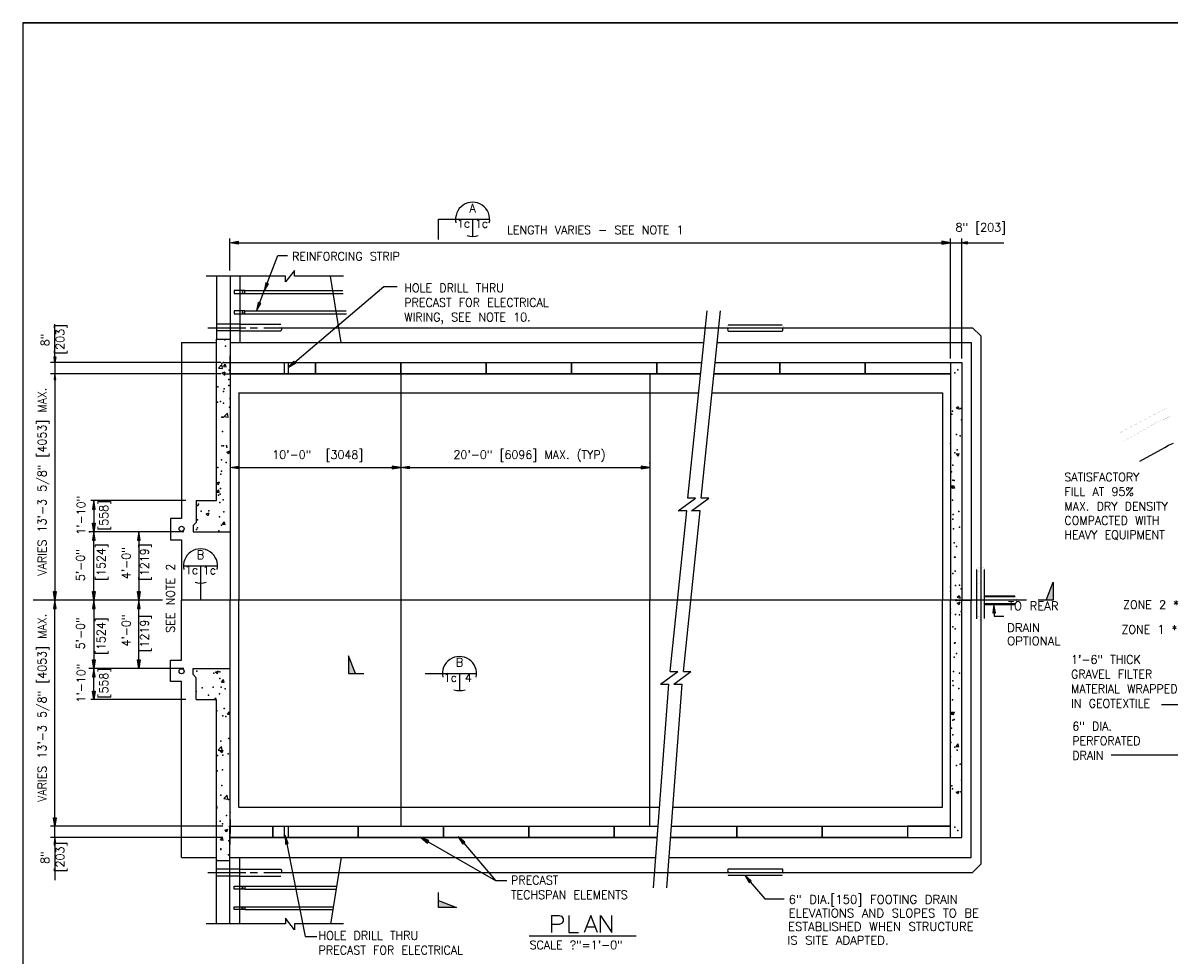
# Model space of a CAD drawing. Extents: x 17 to 1171, y 0 to 483.
# Tile 5 of 16: x 17 to 185, y 114 to 250. Entities that reach past the tile are written whole.
import ezdxf
from ezdxf.enums import TextEntityAlignment as Align

# ---------------------------------------------------------------- set-up
doc = ezdxf.new("R2010")
doc.units = 0
doc.header["$MEASUREMENT"] = 0
doc.layers.get('0').update_dxf_attribs({"linetype": 'CONTINUOUS'})
doc.layers.get('DEFPOINTS').update_dxf_attribs({"linetype": 'CONTINUOUS'})
for name, color, linetype in [('1', 7, 'CONTINUOUS'), ('ARC-FTNG', 7, 'CONTINUOUS'), ('DIM', 7, 'CONTINUOUS'), ('DWG-LINES', 7, 'CONTINUOUS'), ('HATCH', 7, 'CONTINUOUS'), ('SYMBOLS', 7, 'CONTINUOUS'), ('TEXT', 7, 'CONTINUOUS')]:
    doc.layers.add(name, color=color, linetype=linetype)
doc.styles.add('TXT_SHX', font='txt.shx')

# ---------------------------------------------------------------- blocks, each defined once
blk = doc.blocks.new('TS_SEC')
at = {"layer": 'SYMBOLS', "color": 7, "linetype": 'CONTINUOUS'}
blk.add_line((0, -4), (0, 0), dxfattribs=at)
at = {"layer": 'SYMBOLS', "color": 2, "linetype": 'CONTINUOUS'}
blk.add_lwpolyline([(0, 0), (0, 3.5), (2, 3.5), (2, 0)], dxfattribs=at)
at = {"layer": 'SYMBOLS', "color": 7, "linetype": 'CONTINUOUS'}
blk.add_lwpolyline([(2, 0), (2, -4), (0, -4)], dxfattribs=at)
at = {"layer": 'SYMBOLS', "color": 2, "linetype": 'CONTINUOUS'}
blk.add_circle((1, 2), 0.281, dxfattribs=at)
blk = doc.blocks.new('SEC_TA')
at = {"layer": 'SYMBOLS', "linetype": 'CONTINUOUS'}
blk.add_hatch(color=2, dxfattribs=at).paths.add_polyline_path([(0.224, 0), (0.121, 0), (0.224, -0.2615)])
at = {"layer": 'SYMBOLS', "color": 2, "linetype": 'CONTINUOUS'}
blk.add_line((0.224, 0), (0, 0), dxfattribs=at)
blk.add_lwpolyline([(0.224, 0), (0.121, 0), (0.224, -0.2615)], close=True, dxfattribs=at)
blk = doc.blocks.new('SEC_BU')
at = {"layer": 'SYMBOLS', "color": 2, "linetype": 'CONTINUOUS'}
for p, q in [((-0.5, 0), (0.25, 0)), ((0, 0), (0, -0.2496)), ((0, -0.25), (0, -0.2496))]:
    blk.add_line(p, q, dxfattribs=at)
for start, end in [(347.64555, 192.35445), (251.04049, 288.95951)]:
    blk.add_arc((0, 0), 0.25, start, end, dxfattribs=at)
blk = doc.blocks.new('SEC_B2')
at = {"layer": 'SYMBOLS', "color": 2, "linetype": 'CONTINUOUS'}
for p, q in [((-0.25, 0), (0.25, 0)), ((0, 0), (0, -0.4996)), ((0, -0.25), (0, -0.2496))]:
    blk.add_line(p, q, dxfattribs=at)
for start, end in [(347.64555, 192.35445), (251.04049, 288.95951)]:
    blk.add_arc((0, 0), 0.25, start, end, dxfattribs=at)

msp = doc.modelspace()

# ---------------------------------------------------------------- hatches: boundary and pattern name
at = {"layer": 'DIM', "linetype": 'CONTINUOUS'}
for points in [[(48.81, 218.06), (48.81, 217.64), (47.56, 217.85)], [(151.83, 218.06), (151.83, 217.64), (153.08, 217.85)], [(155.58, 217.71), (155.58, 217.99), (154.75, 217.85)], [(21.82, 201.13), (22.09, 201.13), (21.95, 200.3)], [(21.82, 197.82), (22.09, 197.82), (21.95, 198.65)], [(48.85, 185.15), (48.85, 184.73), (47.6, 184.94)], [(71.34, 185.15), (71.34, 184.73), (72.59, 184.94)], [(73.84, 185.15), (73.84, 184.73), (72.59, 184.94)], [(107.8, 185.15), (107.8, 184.73), (109.05, 184.94)], [(27.45, 178.85), (27.87, 178.85), (27.66, 180.1)], [(27.45, 176.77), (27.87, 176.77), (27.66, 175.52)], [(27.45, 174.27), (27.87, 174.27), (27.66, 175.52)], [(34.03, 174.27), (34.45, 174.27), (34.24, 175.52)], [(21.75, 166.77), (22.16, 166.77), (21.95, 165.52)], [(27.45, 166.77), (27.87, 166.77), (27.66, 165.52)], [(34.03, 166.77), (34.45, 166.77), (34.24, 165.52)], [(21.75, 164.27), (22.16, 164.27), (21.95, 165.52)], [(27.45, 164.27), (27.87, 164.27), (27.66, 165.52)], [(34.03, 164.27), (34.45, 164.27), (34.24, 165.52)], [(27.45, 156.77), (27.87, 156.77), (27.66, 155.52)], [(34.03, 156.77), (34.45, 156.77), (34.24, 155.52)], [(27.45, 154.27), (27.87, 154.27), (27.66, 155.52)], [(27.45, 152.19), (27.87, 152.19), (27.66, 150.94)], [(21.75, 133.64), (22.16, 133.64), (21.95, 132.39)], [(21.82, 129.91), (22.09, 129.91), (21.95, 130.74)]]:
    msp.add_hatch(color=7, dxfattribs=at).paths.add_polyline_path(points)
at = {"layer": 'DWG-LINES', "linetype": 'CONTINUOUS'}
for points in [[(81.67, 129.78), (81.99, 130.05), (81.02, 130.86)], [(123.6, 124.14), (123.92, 124.41), (122.95, 125.22)]]:
    msp.add_hatch(color=7, dxfattribs=at).paths.add_polyline_path(points)
at = {"layer": 'HATCH', "linetype": 'CONTINUOUS'}
msp.add_hatch(color=7, dxfattribs=at).paths.add_polyline_path([(159.27, 163.64), (159.69, 163.66), (159.42, 164.89)])
at = {"layer": 'TEXT', "linetype": 'CONTINUOUS'}
for points in [[(53.23, 211.83), (52.85, 211.98), (52.59, 210.74)], [(52.12, 208.95), (51.73, 209.1), (51.47, 207.86)], [(57.22, 200.21), (56.95, 200.53), (56.13, 199.56)], [(55.7, 129.77), (56.11, 129.85), (55.66, 131.03)], [(76.51, 129.94), (76.72, 130.3), (75.53, 130.74)]]:
    msp.add_hatch(color=7, dxfattribs=at).paths.add_polyline_path(points)

# ---------------------------------------------------------------- linework, layer by layer
at = {"layer": '1', "color": 7, "linetype": 'CONTINUOUS'}
for p, q in [((17.27, 250.04), (371.28, 250.04)), ((371.28, 250.04), (17.27, 250.04)), ((17.27, 250.04), (17.27, 0))]:
    msp.add_line(p, q, dxfattribs=at)
at = {"layer": 'ARC-FTNG', "color": 7, "linetype": 'CONTINUOUS', "const_width": 0.00984}
for points in [[(177.67, 189.89), (182.38, 192.41), (183.14, 192.82), (183.68, 193.16), (184.24, 193.33), (184.89, 193.6), (185.44, 193.87)], [(178.49, 188.85), (182.55, 191.08), (183.29, 191.57), (184.24, 191.92), (185.22, 192.41)]]:
    msp.add_lwpolyline(points, dxfattribs=at)
at = {"layer": 'ARC-FTNG', "color": 7, "linetype": 'CONTINUOUS'}
msp.add_lwpolyline([(180.83, 185.85), (184.48, 187.87), (184.99, 188.2), (185.74, 188.48)], dxfattribs=at)
at = {"layer": 'DEFPOINTS', "color": 7, "linetype": 'CONTINUOUS'}
for p, q in [((46.56, 200.3), (48.56, 200.3)), ((47.56, 201.3), (47.56, 199.3)), ((46.6, 198.65), (48.6, 198.65)), ((46.6, 198.65), (48.6, 198.65)), ((47.6, 199.65), (47.6, 197.65)), ((47.6, 199.65), (47.6, 197.65)), ((47.6, 133.39), (47.6, 131.39)), ((47.6, 133.39), (47.6, 131.39)), ((47.56, 131.74), (47.56, 129.74))]:
    msp.add_line(p, q, dxfattribs=at)
at = {"layer": 'DIM', "color": 7, "linetype": 'CONTINUOUS'}
for p, q in [((47.56, 213.78), (47.56, 218.47)), ((153.08, 201.49), (153.08, 218.47)), ((153.08, 200.92), (153.08, 218.47)), ((154.75, 200.92), (154.75, 218.47)), ((48.81, 217.85), (151.83, 217.85)), ((153.08, 217.85), (154.75, 217.85)), ((155.58, 217.85), (160.88, 217.85)), ((21.95, 201.13), (21.95, 205.91)), ((46.26, 200.3), (21.29, 200.3)), ((21.95, 200.3), (21.95, 198.65)), ((46.29, 198.65), (21.29, 198.65)), ((46.29, 198.65), (21.29, 198.65)), ((21.95, 198.65), (21.95, 165.52)), ((47.6, 189.12), (47.6, 184.31)), ((72.59, 189.12), (72.59, 184.31)), ((72.59, 189.12), (72.59, 184.31)), ((48.85, 184.94), (71.34, 184.94)), ((73.84, 184.94), (107.8, 184.94)), ((41.14, 180.1), (27.21, 180.1)), ((27.66, 178.85), (27.66, 176.77)), ((35.53, 175.52), (26.91, 175.52)), ((27.66, 166.77), (27.66, 175.02)), ((40.84, 175.52), (35.4, 175.52)), ((34.24, 174.27), (34.24, 166.77)), ((33.85, 165.52), (29.54, 165.52)), ((33.85, 165.52), (29.54, 165.52)), ((36.16, 165.52), (35.4, 165.52)), ((37.73, 165.52), (35.4, 165.52)), ((21.95, 133.64), (21.95, 164.27)), ((27.66, 164.27), (27.66, 156.02)), ((34.24, 156.77), (34.24, 164.27)), ((35.53, 155.52), (26.91, 155.52)), ((40.84, 155.52), (35.4, 155.52)), ((27.66, 152.19), (27.66, 154.27)), ((41.14, 150.94), (27.21, 150.94)), ((46.56, 132.39), (21.29, 132.39)), ((46.56, 132.39), (21.29, 132.39)), ((21.95, 130.74), (21.95, 132.39)), ((46.53, 130.74), (21.29, 130.74)), ((21.95, 129.91), (21.95, 124.49))]:
    msp.add_line(p, q, dxfattribs=at)
for points in [[(48.81, 218.06), (48.81, 217.64), (47.56, 217.85)], [(151.83, 218.06), (151.83, 217.64), (153.08, 217.85)], [(155.58, 217.71), (155.58, 217.99), (154.75, 217.85)], [(21.82, 201.13), (22.09, 201.13), (21.95, 200.3)], [(21.82, 197.82), (22.09, 197.82), (21.95, 198.65)], [(48.85, 185.15), (48.85, 184.73), (47.6, 184.94)], [(71.34, 185.15), (71.34, 184.73), (72.59, 184.94)], [(73.84, 185.15), (73.84, 184.73), (72.59, 184.94)], [(107.8, 185.15), (107.8, 184.73), (109.05, 184.94)], [(27.45, 178.85), (27.87, 178.85), (27.66, 180.1)], [(27.45, 176.77), (27.87, 176.77), (27.66, 175.52)], [(27.45, 174.27), (27.87, 174.27), (27.66, 175.52)], [(34.03, 174.27), (34.45, 174.27), (34.24, 175.52)], [(21.75, 166.77), (22.16, 166.77), (21.95, 165.52)], [(27.45, 166.77), (27.87, 166.77), (27.66, 165.52)], [(34.03, 166.77), (34.45, 166.77), (34.24, 165.52)], [(21.75, 164.27), (22.16, 164.27), (21.95, 165.52)], [(27.45, 164.27), (27.87, 164.27), (27.66, 165.52)], [(34.03, 164.27), (34.45, 164.27), (34.24, 165.52)], [(27.45, 156.77), (27.87, 156.77), (27.66, 155.52)], [(34.03, 156.77), (34.45, 156.77), (34.24, 155.52)], [(27.45, 154.27), (27.87, 154.27), (27.66, 155.52)], [(27.45, 152.19), (27.87, 152.19), (27.66, 150.94)], [(21.75, 133.64), (22.16, 133.64), (21.95, 132.39)], [(21.82, 129.91), (22.09, 129.91), (21.95, 130.74)]]:
    msp.add_lwpolyline(points, close=True, dxfattribs=at)
for p in [(109.05, 185.56), (27.03, 175.52)]:
    msp.add_point(p, dxfattribs=at)
at = {"layer": 'DWG-LINES', "color": 7, "linetype": 'CONTINUOUS'}
for p, q in [((45.62, 212.96), (45.62, 203.72)), ((47.6, 212.96), (47.6, 203.72)), ((49.02, 212.96), (49.02, 203.23)), ((63.89, 203.23), (62.31, 212.97)), ((63.89, 203.23), (62.31, 212.97)), ((49.75, 210.84), (64.11, 210.84)), ((49.75, 210.43), (64.18, 210.43)), ((49.75, 207.86), (64.6, 207.86)), ((49.75, 207.44), (64.66, 207.44)), ((44.32, 205.41), (49.93, 205.41)), ((49.02, 205.93), (45.62, 205.93)), ((49.03, 204.93), (45.62, 204.93)), ((49.02, 205.93), (55.05, 205.93)), ((49.03, 204.93), (55.05, 204.93)), ((50.53, 205.41), (51.64, 205.41)), ((52.53, 205.41), (156.31, 205.41)), ((120.55, 205.82), (128.44, 205.82)), ((120.58, 204.88), (128.42, 204.88)), ((123.86, 205.41), (125.61, 205.41)), ((156.31, 205.41), (157.51, 204.22)), ((40.51, 203.23), (40.51, 177.45)), ((40.51, 203.23), (45.62, 203.23)), ((47.6, 203.23), (116.97, 203.23)), ((118.93, 203.23), (156.09, 203.23)), ((156.09, 203.23), (156.09, 165.52)), ((157.51, 204.22), (157.51, 126.83)), ((47.6, 200.3), (116.67, 200.3)), ((55.51, 200.3), (55.51, 198.65)), ((56.13, 200.3), (56.13, 198.65)), ((118.63, 200.3), (154.75, 200.3)), ((153.08, 200.3), (153.08, 165.52)), ((154.75, 200.3), (154.75, 165.52)), ((47.6, 198.65), (116.51, 198.65)), ((72.59, 198.67), (72.59, 132.37)), ((109.05, 198.65), (109.05, 165.52)), ((116.51, 198.65), (110.09, 198.65)), ((118.46, 198.65), (153.08, 198.65)), ((48.87, 195.9), (48.87, 165.52)), ((48.94, 195.88), (116.22, 195.88)), ((118.18, 195.88), (151.93, 195.88)), ((151.93, 195.88), (151.93, 165.52)), ((42.62, 180.1), (42.62, 176.9)), ((42.62, 180.1), (45.62, 180.1)), ((40.51, 174.33), (40.51, 165.52)), ((156.92, 162.75), (156.92, 169.99)), ((158.08, 162.81), (158.08, 170.01)), ((158.08, 166.15), (162.52, 166.15)), ((40.51, 156.71), (40.51, 165.52)), ((47.6, 165.52), (40.57, 165.52)), ((47.6, 165.52), (40.62, 165.52)), ((47.6, 132.39), (47.6, 165.52)), ((48.87, 135.14), (48.87, 165.52)), ((109.05, 132.39), (109.05, 165.52)), ((151.93, 135.17), (151.93, 165.52)), ((153.08, 130.74), (153.08, 165.52)), ((153.78, 165.52), (156.25, 165.52)), ((153.78, 165.52), (156.25, 165.52)), ((154.75, 130.74), (154.75, 165.52)), ((156.09, 127.81), (156.09, 165.52)), ((158.08, 166.02), (162.57, 166.02)), ((158.08, 165.02), (162.57, 165.02)), ((158.08, 164.89), (162.52, 164.89)), ((40.51, 127.81), (40.51, 153.59)), ((42.62, 150.94), (42.62, 154.15)), ((42.62, 150.94), (45.62, 150.94)), ((45.62, 118.08), (45.62, 150.94)), ((48.94, 135.17), (110.5, 135.17)), ((112.46, 135.17), (151.93, 135.17)), ((47.56, 132.39), (110.3, 132.39)), ((47.56, 118.11), (47.56, 132.39)), ((55.51, 132.39), (55.51, 130.74)), ((56.13, 132.39), (56.13, 130.74)), ((112.25, 132.39), (153.08, 132.39)), ((47.56, 130.74), (110.17, 130.74)), ((81.83, 129.91), (86.46, 124.47)), ((110.17, 130.74), (103.84, 130.74)), ((112.13, 130.74), (154.75, 130.74)), ((40.51, 127.81), (45.62, 127.81)), ((47.56, 127.81), (109.95, 127.81)), ((49.02, 118.08), (49.02, 127.81)), ((63.89, 127.81), (62.31, 118.08)), ((111.91, 127.81), (156.09, 127.81)), ((47.56, 127.32), (45.62, 127.32)), ((49.03, 126.11), (45.62, 126.11)), ((49.03, 126.11), (55.05, 126.11)), ((120.58, 126.16), (128.42, 126.16)), ((156.31, 125.63), (157.51, 126.83)), ((44.32, 125.63), (49.93, 125.63)), ((49.02, 125.11), (45.62, 125.11)), ((49.02, 125.11), (55.05, 125.11)), ((50.53, 125.63), (51.64, 125.63)), ((52.53, 125.63), (156.31, 125.63)), ((120.55, 125.22), (128.44, 125.22)), ((123.76, 124.27), (125.88, 121.77)), ((49.75, 123.6), (63.21, 123.6)), ((49.75, 123.18), (63.14, 123.18)), ((49.75, 120.62), (62.72, 120.62)), ((49.75, 120.2), (62.65, 120.2))]:
    msp.add_line(p, q, dxfattribs=at)
for points, const_width in [([(55.03, 205.44, -0.058604), (54.99, 205.44, -0.056775), (54.96, 205.45, -0.053675), (54.93, 205.48, -0.050094), (54.9, 205.5, -0.046715), (54.88, 205.54, -0.043971), (54.86, 205.58, -0.042078), (54.85, 205.62, -0.041119), (54.85, 205.66, -0.041119), (54.86, 205.7, -0.042078), (54.87, 205.74, -0.043971), (54.88, 205.78, -0.046715), (54.91, 205.81, -0.050094), (54.94, 205.84, -0.053675), (54.97, 205.86, -0.056775), (55, 205.87, -0.058604), (55.04, 205.88, -0.058604), (55.07, 205.87, -0.056775), (55.11, 205.86, -0.053675), (55.14, 205.84, -0.050094), (55.17, 205.81, -0.046715), (55.19, 205.78, -0.043971), (55.21, 205.74, -0.042078), (55.22, 205.7, -0.041119), (55.22, 205.65, -0.041119), (55.21, 205.61, -0.042078), (55.2, 205.57, -0.043971), (55.18, 205.53, -0.046715), (55.16, 205.5, -0.050094), (55.13, 205.47, -0.053675), (55.1, 205.45, -0.056775), (55.07, 205.44, -0.058604)], 0.00984), ([(120.56, 205.39, -0.058604), (120.52, 205.39, -0.056775), (120.49, 205.41, -0.053675), (120.46, 205.43, -0.050094), (120.43, 205.45, -0.046715), (120.41, 205.49, -0.043971), (120.39, 205.53, -0.042078), (120.38, 205.57, -0.041119), (120.38, 205.61, -0.041119), (120.38, 205.65, -0.042078), (120.39, 205.69, -0.043971), (120.41, 205.73, -0.046715), (120.43, 205.77, -0.050094), (120.46, 205.79, -0.053675), (120.5, 205.81, -0.056775), (120.53, 205.82, -0.058604), (120.57, 205.83, -0.058604), (120.6, 205.82, -0.056775), (120.64, 205.81, -0.053675), (120.67, 205.79, -0.050094), (120.69, 205.76, -0.046715), (120.72, 205.73, -0.043971), (120.73, 205.69, -0.042078), (120.74, 205.65, -0.041119), (120.74, 205.6, -0.041119), (120.74, 205.56, -0.042078), (120.73, 205.52, -0.043971), (120.71, 205.48, -0.046715), (120.69, 205.45, -0.050094), (120.66, 205.42, -0.053675), (120.63, 205.4, -0.056775), (120.59, 205.39, -0.058604)], 0.00984), ([(128.4, 205.39, -0.058604), (128.36, 205.39, -0.056775), (128.33, 205.41, -0.053675), (128.3, 205.43, -0.050094), (128.27, 205.45, -0.046715), (128.25, 205.49, -0.043971), (128.23, 205.53, -0.042078), (128.22, 205.57, -0.041119), (128.22, 205.61, -0.041119), (128.22, 205.65, -0.042078), (128.23, 205.69, -0.043971), (128.25, 205.73, -0.046715), (128.28, 205.77, -0.050094), (128.3, 205.79, -0.053675), (128.34, 205.81, -0.056775), (128.37, 205.82, -0.058604), (128.41, 205.83, -0.058604), (128.44, 205.82, -0.056775), (128.48, 205.81, -0.053675), (128.51, 205.79, -0.050094), (128.53, 205.76, -0.046715), (128.56, 205.73, -0.043971), (128.57, 205.69, -0.042078), (128.58, 205.65, -0.041119), (128.59, 205.6, -0.041119), (128.58, 205.56, -0.042078), (128.57, 205.52, -0.043971), (128.55, 205.48, -0.046715), (128.53, 205.45, -0.050094), (128.5, 205.42, -0.053675), (128.47, 205.4, -0.056775), (128.43, 205.39, -0.058604)], 0.00984), ([(157.51, 170.02, 0.055857), (157.51, 170.07, 0.054639), (157.49, 170.12, 0.052521), (157.46, 170.17, 0.049986), (157.42, 170.2, 0.047501), (157.37, 170.23, 0.045413), (157.32, 170.25, 0.043934), (157.26, 170.27, 0.043173), (157.2, 170.27, 0.043173), (157.15, 170.26, 0.043934), (157.09, 170.24, 0.045413), (157.04, 170.22, 0.047501), (157, 170.18, 0.049986), (156.96, 170.14, 0.052521), (156.94, 170.09, 0.054639), (156.92, 170.04, 0.055857), (156.92, 169.99, 0.055857), (156.93, 169.94, 0.054639), (156.95, 169.89, 0.052521), (156.98, 169.85, 0.049986), (157.02, 169.81, 0.047501), (157.06, 169.78, 0.045413), (157.12, 169.76, 0.043934), (157.17, 169.75, 0.043173), (157.23, 169.75, 0.043173), (157.29, 169.76, 0.043934), (157.34, 169.77, 0.045413), (157.39, 169.8, 0.047501), (157.44, 169.84, 0.049986), (157.47, 169.88, 0.052521), (157.5, 169.92, 0.054639), (157.51, 169.97, 0.055857)], 0.00984), ([(157.51, 168.22, -0.055857), (157.51, 168.17, -0.054639), (157.49, 168.12, -0.052521), (157.46, 168.07, -0.049986), (157.42, 168.04, -0.047501), (157.37, 168.01, -0.045413), (157.32, 167.99, -0.043934), (157.26, 167.97, -0.043173), (157.2, 167.97, -0.043173), (157.15, 167.98, -0.043934), (157.09, 168, -0.045413), (157.04, 168.03, -0.047501), (157, 168.06, -0.049986), (156.96, 168.1, -0.052521), (156.94, 168.15, -0.054639), (156.92, 168.2, -0.055857), (156.92, 168.25, -0.055857), (156.93, 168.3, -0.054639), (156.95, 168.35, -0.052521), (156.98, 168.39, -0.049986), (157.02, 168.43, -0.047501), (157.06, 168.46, -0.045413), (157.12, 168.48, -0.043934), (157.17, 168.49, -0.043173), (157.23, 168.49, -0.043173), (157.29, 168.49, -0.043934), (157.34, 168.47, -0.045413), (157.39, 168.44, -0.047501), (157.44, 168.41, -0.049986), (157.47, 168.36, -0.052521), (157.5, 168.32, -0.054639), (157.51, 168.27, -0.055857)], 0.00984), ([(162.56, 165.58, -0.068916), (162.52, 165.58, -0.064179), (162.48, 165.59, -0.056922), (162.45, 165.62, -0.049567), (162.41, 165.65, -0.043468), (162.39, 165.69, -0.039022), (162.36, 165.74, -0.036185), (162.35, 165.79, -0.034815), (162.34, 165.85, -0.034815), (162.34, 165.91, -0.036185), (162.35, 165.96, -0.039022), (162.36, 166.01, -0.043468), (162.39, 166.05, -0.049567), (162.41, 166.09, -0.056922), (162.45, 166.12, -0.064179), (162.48, 166.14, -0.068916), (162.52, 166.15, -0.068916), (162.56, 166.15, -0.064179), (162.6, 166.13, -0.056922), (162.64, 166.11, -0.049567), (162.67, 166.08, -0.043468), (162.7, 166.03, -0.039022), (162.72, 165.99, -0.036185), (162.73, 165.93, -0.034815), (162.74, 165.88, -0.034815), (162.74, 165.82, -0.036185), (162.74, 165.77, -0.039022), (162.72, 165.72, -0.043468), (162.7, 165.67, -0.049567), (162.67, 165.63, -0.056922), (162.64, 165.61, -0.064179), (162.6, 165.59, -0.068916)], 0.0138), ([(162.56, 165.46, 0.068916), (162.52, 165.46, 0.064179), (162.48, 165.45, 0.056922), (162.45, 165.42, 0.049567), (162.41, 165.39, 0.043468), (162.39, 165.35, 0.039022), (162.36, 165.3, 0.036185), (162.35, 165.25, 0.034815), (162.34, 165.19, 0.034815), (162.34, 165.14, 0.036185), (162.35, 165.08, 0.039022), (162.36, 165.03, 0.043468), (162.39, 164.99, 0.049567), (162.41, 164.95, 0.056922), (162.45, 164.92, 0.064179), (162.48, 164.9, 0.068916), (162.52, 164.89, 0.068916), (162.56, 164.9, 0.064179), (162.6, 164.91, 0.056922), (162.64, 164.93, 0.049567), (162.67, 164.97, 0.043468), (162.7, 165.01, 0.039022), (162.72, 165.06, 0.036185), (162.73, 165.11, 0.034815), (162.74, 165.17, 0.034815), (162.74, 165.22, 0.036185), (162.74, 165.28, 0.039022), (162.72, 165.33, 0.043468), (162.7, 165.37, 0.049567), (162.67, 165.41, 0.056922), (162.64, 165.44, 0.064179), (162.6, 165.46, 0.068916)], 0.0138), ([(157.51, 162.83, 0.055857), (157.51, 162.88, 0.054639), (157.49, 162.93, 0.052521), (157.46, 162.97, 0.049986), (157.42, 163.01, 0.047501), (157.37, 163.04, 0.045413), (157.32, 163.06, 0.043934), (157.26, 163.07, 0.043173), (157.2, 163.07, 0.043173), (157.15, 163.06, 0.043934), (157.09, 163.04, 0.045413), (157.04, 163.02, 0.047501), (157, 162.98, 0.049986), (156.96, 162.94, 0.052521), (156.94, 162.89, 0.054639), (156.92, 162.85, 0.055857), (156.92, 162.79, 0.055857), (156.93, 162.74, 0.054639), (156.95, 162.7, 0.052521), (156.98, 162.65, 0.049986), (157.02, 162.61, 0.047501), (157.06, 162.58, 0.045413), (157.12, 162.56, 0.043934), (157.17, 162.55, 0.043173), (157.23, 162.55, 0.043173), (157.29, 162.56, 0.043934), (157.34, 162.58, 0.045413), (157.39, 162.6, 0.047501), (157.44, 162.64, 0.049986), (157.47, 162.68, 0.052521), (157.5, 162.73, 0.054639), (157.51, 162.78, 0.055857)], 0.00984), ([(55.03, 125.61, 0.058604), (54.99, 125.6, 0.056775), (54.96, 125.59, 0.053675), (54.93, 125.57, 0.050094), (54.9, 125.54, 0.046715), (54.88, 125.51, 0.043971), (54.86, 125.47, 0.042078), (54.85, 125.43, 0.041119), (54.85, 125.38, 0.041119), (54.86, 125.34, 0.042078), (54.87, 125.3, 0.043971), (54.88, 125.26, 0.046715), (54.91, 125.23, 0.050094), (54.94, 125.2, 0.053675), (54.97, 125.18, 0.056775), (55, 125.17, 0.058604), (55.04, 125.17, 0.058604), (55.07, 125.17, 0.056775), (55.11, 125.18, 0.053675), (55.14, 125.21, 0.050094), (55.17, 125.23, 0.046715), (55.19, 125.27, 0.043971), (55.21, 125.31, 0.042078), (55.22, 125.35, 0.041119), (55.22, 125.39, 0.041119), (55.21, 125.43, 0.042078), (55.2, 125.47, 0.043971), (55.18, 125.51, 0.046715), (55.16, 125.54, 0.050094), (55.13, 125.57, 0.053675), (55.1, 125.59, 0.056775), (55.07, 125.6, 0.058604)], 0.00984), ([(120.56, 125.66, 0.058604), (120.52, 125.65, 0.056775), (120.49, 125.64, 0.053675), (120.46, 125.62, 0.050094), (120.43, 125.59, 0.046715), (120.41, 125.55, 0.043971), (120.39, 125.52, 0.042078), (120.38, 125.48, 0.041119), (120.38, 125.43, 0.041119), (120.38, 125.39, 0.042078), (120.39, 125.35, 0.043971), (120.41, 125.31, 0.046715), (120.43, 125.28, 0.050094), (120.46, 125.25, 0.053675), (120.5, 125.23, 0.056775), (120.53, 125.22, 0.058604), (120.57, 125.22, 0.058604), (120.6, 125.22, 0.056775), (120.64, 125.23, 0.053675), (120.67, 125.25, 0.050094), (120.69, 125.28, 0.046715), (120.72, 125.32, 0.043971), (120.73, 125.35, 0.042078), (120.74, 125.4, 0.041119), (120.74, 125.44, 0.041119), (120.74, 125.48, 0.042078), (120.73, 125.52, 0.043971), (120.71, 125.56, 0.046715), (120.69, 125.59, 0.050094), (120.66, 125.62, 0.053675), (120.63, 125.64, 0.056775), (120.59, 125.65, 0.058604)], 0.00984), ([(128.4, 125.66, 0.058604), (128.36, 125.65, 0.056775), (128.33, 125.64, 0.053675), (128.3, 125.62, 0.050094), (128.27, 125.59, 0.046715), (128.25, 125.55, 0.043971), (128.23, 125.52, 0.042078), (128.22, 125.48, 0.041119), (128.22, 125.43, 0.041119), (128.22, 125.39, 0.042078), (128.23, 125.35, 0.043971), (128.25, 125.31, 0.046715), (128.28, 125.28, 0.050094), (128.3, 125.25, 0.053675), (128.34, 125.23, 0.056775), (128.37, 125.22, 0.058604), (128.41, 125.22, 0.058604), (128.44, 125.22, 0.056775), (128.48, 125.23, 0.053675), (128.51, 125.25, 0.050094), (128.53, 125.28, 0.046715), (128.56, 125.32, 0.043971), (128.57, 125.35, 0.042078), (128.58, 125.4, 0.041119), (128.59, 125.44, 0.041119), (128.58, 125.48, 0.042078), (128.57, 125.52, 0.043971), (128.55, 125.56, 0.046715), (128.53, 125.59, 0.050094), (128.5, 125.62, 0.053675), (128.47, 125.64, 0.056775), (128.43, 125.65, 0.058604)], 0.00984)]:
    msp.add_lwpolyline(points, format="xyb", close=True, dxfattribs=dict(at, const_width=const_width))
for points in [[(45.62, 180.1), (45.62, 203.72), (47.6, 203.72), (47.6, 203.23), (47.6, 165.52)], [(110.09, 198.65), (110.09, 200.3), (116.67, 200.3)], [(118.63, 200.3), (128.08, 200.3), (128.08, 198.65), (118.46, 198.65)], [(40.51, 177.45), (38.89, 177.45), (38.89, 174.33), (40.51, 174.33)], [(42.62, 176.9), (42.21, 176.43), (42.21, 175.52), (47.56, 175.52)], [(40.51, 153.59), (38.89, 153.59), (38.89, 156.71), (40.51, 156.71)], [(42.62, 154.15), (42.21, 154.61), (42.21, 155.52), (47.56, 155.52)], [(103.84, 130.74), (103.84, 132.39), (110.3, 132.39)], [(112.25, 132.39), (121.8, 132.39), (121.8, 130.74), (112.13, 130.74)]]:
    msp.add_lwpolyline(points, dxfattribs=at)
for points in [[(47.6, 198.65), (47.6, 200.3), (60.09, 200.3), (60.09, 198.65)], [(60.09, 198.65), (60.09, 200.3), (72.59, 200.3), (72.59, 198.65)], [(72.59, 198.65), (72.59, 200.3), (85.09, 200.3), (85.09, 198.65)], [(85.09, 198.65), (85.09, 200.3), (97.59, 200.3), (97.59, 198.65)], [(97.59, 198.65), (97.59, 200.3), (110.09, 200.3), (110.09, 198.65)], [(128.08, 198.65), (128.08, 200.3), (140.58, 200.3), (140.58, 198.65)], [(140.58, 198.65), (140.58, 200.3), (153.08, 200.3), (153.08, 198.65)], [(47.56, 130.74), (47.56, 132.39), (53.85, 132.39), (53.85, 130.74)], [(53.85, 130.74), (53.85, 132.39), (66.34, 132.39), (66.34, 130.74)], [(66.34, 130.74), (66.34, 132.39), (78.84, 132.39), (78.84, 130.74)], [(78.84, 130.74), (78.84, 132.39), (91.34, 132.39), (91.34, 130.74)], [(91.34, 130.74), (91.34, 132.39), (103.84, 132.39), (103.84, 130.74)], [(121.8, 130.74), (121.8, 132.39), (134.3, 132.39), (134.3, 130.74)], [(134.3, 130.74), (134.3, 132.39), (146.8, 132.39), (146.8, 130.74)], [(153.08, 130.74), (153.08, 132.39), (146.8, 132.39), (146.8, 130.74)], [(81.67, 129.78), (81.99, 130.05), (81.02, 130.86)], [(123.6, 124.14), (123.92, 124.41), (122.95, 125.22)]]:
    msp.add_lwpolyline(points, close=True, dxfattribs=at)
for points, const_width in [([(157.51, 170.02, -0.058943), (157.52, 170.07, -0.057033), (157.54, 170.11, -0.053808), (157.57, 170.15, -0.050099), (157.6, 170.19, -0.046615), (157.65, 170.22, -0.043797), (157.7, 170.24, -0.041858), (157.75, 170.25, -0.040878), (157.81, 170.25, -0.040878), (157.86, 170.25, -0.041858), (157.91, 170.23, -0.043797), (157.96, 170.21, -0.046615), (158.01, 170.18, -0.050099), (158.04, 170.14, -0.053808), (158.07, 170.1, -0.057033), (158.08, 170.05, -0.058943), (158.08, 170.01, -0.058943)], 0.00984), ([(157.51, 168.25, -0.058943), (157.52, 168.3, -0.057033), (157.54, 168.34, -0.053808), (157.57, 168.38, -0.050099), (157.6, 168.41, -0.046615), (157.65, 168.44, -0.043797), (157.7, 168.46, -0.041858), (157.75, 168.47, -0.040878), (157.81, 168.48, -0.040878), (157.86, 168.47, -0.041858), (157.91, 168.46, -0.043797), (157.96, 168.43, -0.046615), (158.01, 168.4, -0.050099), (158.04, 168.37, -0.053808), (158.07, 168.32, -0.057033), (158.08, 168.28, -0.058943), (158.08, 168.23, -0.058943)], 0.00984), ([(162.56, 165.46, 0.064977), (162.6, 165.47, 0.061466), (162.64, 165.49, 0.055873), (162.68, 165.52, 0.049918), (162.71, 165.55, 0.044743), (162.73, 165.6, 0.040825), (162.75, 165.64, 0.038257), (162.76, 165.7, 0.036997), (162.76, 165.75, 0.036997), (162.75, 165.8, 0.038257), (162.74, 165.86, 0.040825), (162.72, 165.9, 0.044743), (162.69, 165.94, 0.049918), (162.66, 165.98, 0.055873), (162.62, 166, 0.061466), (162.58, 166.01, 0.064977), (162.54, 166.02, 0.064977)], 0.0138), ([(162.56, 165.58, -0.064977), (162.6, 165.57, -0.061466), (162.64, 165.55, -0.055873), (162.68, 165.53, -0.049918), (162.71, 165.49, -0.044743), (162.73, 165.45, -0.040825), (162.75, 165.4, -0.038257), (162.76, 165.35, -0.036997), (162.76, 165.29, -0.036997), (162.75, 165.24, -0.038257), (162.74, 165.19, -0.040825), (162.72, 165.14, -0.044743), (162.69, 165.1, -0.049918), (162.66, 165.07, -0.055873), (162.62, 165.04, -0.061466), (162.58, 165.03, -0.064977), (162.54, 165.02, -0.064977)], 0.0138), ([(157.51, 162.79, 0.058943), (157.52, 162.75, 0.057033), (157.54, 162.7, 0.053808), (157.57, 162.66, 0.050099), (157.6, 162.63, 0.046615), (157.65, 162.6, 0.043797), (157.7, 162.58, 0.041858), (157.75, 162.57, 0.040878), (157.81, 162.57, 0.040878), (157.86, 162.57, 0.041858), (157.91, 162.59, 0.043797), (157.96, 162.61, 0.046615), (158.01, 162.64, 0.050099), (158.04, 162.68, 0.053808), (158.07, 162.72, 0.057033), (158.08, 162.76, 0.058943), (158.08, 162.81, 0.058943)], 0.00984)]:
    msp.add_lwpolyline(points, format="xyb", dxfattribs=dict(at, const_width=const_width))
for centre in [(40.5, 175.95), (40.5, 155.09)]:
    msp.add_circle(centre, 0.374, dxfattribs=at)
for centre, start, end in [((54.88, 205.19), 303.5916, 52.7132), ((120.75, 205.14), 127.2868, 236.4084), ((128.25, 205.14), 303.5916, 52.7132), ((54.88, 125.85), 307.2868, 56.4084), ((120.75, 125.9), 123.5916, 232.7132), ((128.25, 125.9), 307.2868, 56.4084)]:
    msp.add_arc(centre, 0.31, start, end, dxfattribs=at)
at = {"layer": 'HATCH', "color": 7, "linetype": 'CONTINUOUS'}
for p, q in [((45.91, 199.5), (46.4, 200.01)), ((46.47, 199.41), (46.4, 200.01)), ((46.65, 199.73), (46.95, 200.09)), ((46.65, 199.73), (47.02, 199.7)), ((47.02, 199.7), (46.95, 200.09)), ((45.91, 199.5), (46.47, 199.41)), ((46.43, 198.78), (46.87, 198.94)), ((46.43, 198.78), (46.74, 198.57)), ((46.74, 198.57), (46.87, 198.94)), ((47.52, 195.03), (47.6, 195.13)), ((47.52, 195.03), (47.6, 195.03)), ((153.91, 193.65), (154.23, 193.86)), ((153.91, 193.65), (154.35, 193.48)), ((154.23, 193.86), (154.35, 193.48)), ((46.74, 192.38), (47.23, 192.89)), ((46.74, 192.38), (47.3, 192.29)), ((47.3, 192.29), (47.23, 192.89)), ((47.12, 187.2), (47.56, 187.36)), ((47.12, 187.2), (47.43, 186.99)), ((47.43, 186.99), (47.56, 187.36)), ((153.93, 186.94), (154.3, 186.97)), ((153.93, 186.94), (154.23, 186.58)), ((154.3, 186.97), (154.23, 186.58)), ((47.57, 185.26), (47.6, 185.28)), ((47.57, 185.26), (47.6, 185.25)), ((45.62, 182.67), (46.04, 182.83)), ((45.62, 182.65), (45.91, 182.46)), ((45.64, 181.32), (45.94, 181.68)), ((45.64, 181.32), (46.01, 181.29)), ((45.91, 182.46), (46.04, 182.83)), ((46.01, 181.29), (45.94, 181.68)), ((153.08, 182.24), (153.43, 182.27)), ((153.08, 182.22), (153.36, 181.88)), ((153.23, 182.07), (153.54, 182.28)), ((153.23, 182.07), (153.66, 181.91)), ((153.44, 182.27), (153.36, 181.88)), ((153.54, 182.28), (153.66, 181.91)), ((44.08, 178.13), (44.52, 178.3)), ((44.08, 178.13), (44.39, 177.92)), ((44.39, 177.92), (44.52, 178.3)), ((46.5, 176.62), (46.8, 176.98)), ((46.5, 176.62), (46.88, 176.59)), ((46.88, 176.59), (46.8, 176.98)), ((154.06, 165.96), (154.37, 166.17)), ((154.37, 166.17), (154.49, 165.8)), ((154.06, 165.96), (154.49, 165.79)), ((154.06, 165.08), (154.49, 165.25)), ((154.06, 165.08), (154.37, 164.87)), ((154.37, 164.87), (154.49, 165.25)), ((159.48, 163.65), (159.5, 163.14)), ((45.46, 154.98), (45.9, 155.14)), ((45.46, 154.98), (45.77, 154.77)), ((45.77, 154.77), (45.9, 155.14)), ((46.36, 153.51), (46.66, 153.87)), ((46.36, 153.51), (46.73, 153.48)), ((46.73, 153.48), (46.66, 153.87)), ((45.29, 150.94), (45.53, 151.19)), ((45.56, 150.94), (45.53, 151.19)), ((47.22, 148.81), (47.52, 149.17)), ((47.22, 148.81), (47.6, 148.78)), ((47.6, 148.78), (47.53, 149.17)), ((153.08, 148.82), (153.36, 149.16)), ((153.08, 148.8), (153.43, 148.77)), ((153.23, 148.97), (153.66, 149.14)), ((153.23, 148.97), (153.54, 148.76)), ((153.44, 148.77), (153.36, 149.16)), ((153.54, 148.76), (153.66, 149.14)), ((153.93, 144.1), (154.23, 144.46)), ((154.3, 144.07), (154.23, 144.46)), ((45.87, 143.56), (46.36, 144.07)), ((45.87, 143.56), (46.43, 143.48)), ((46.15, 143.4), (46.58, 143.56)), ((46.15, 143.4), (46.46, 143.19)), ((46.43, 143.48), (46.36, 144.07)), ((46.46, 143.19), (46.59, 143.56)), ((153.93, 144.1), (154.3, 144.07)), ((46.7, 136.44), (47.19, 136.95)), ((46.7, 136.44), (47.26, 136.35)), ((47.26, 136.35), (47.19, 136.95)), ((153.91, 137.39), (154.35, 137.56)), ((153.91, 137.39), (154.23, 137.18)), ((154.23, 137.18), (154.35, 137.56)), ((45.62, 135.43), (45.64, 135.46)), ((45.62, 135.08), (45.72, 135.07)), ((45.72, 135.07), (45.64, 135.46)), ((46.84, 131.82), (47.27, 131.99)), ((46.84, 131.82), (47.15, 131.61)), ((47.15, 131.61), (47.27, 131.99)), ((46.21, 130.4), (46.51, 130.76)), ((46.21, 130.4), (46.58, 130.37)), ((46.58, 130.37), (46.51, 130.76)), ((47.53, 129.32), (47.56, 129.35)), ((47.53, 129.32), (47.56, 129.31)), ((45.62, 127.4), (45.75, 127.45)), ((45.71, 127.32), (45.75, 127.45))]:
    msp.add_line(p, q, dxfattribs=at)
msp.add_lwpolyline([(159.27, 163.64), (159.69, 163.66), (159.42, 164.89)], close=True, dxfattribs=at)
for p in [(46.82, 203.62), (46.94, 202.69), (46.4, 200.23), (46.63, 200.29), (46.79, 198.53), (47.48, 199.21), (153.73, 198.79), (154.14, 199.25), (45.83, 196.74), (46.72, 196.45), (47.4, 197.81), (47.4, 196.95), (46.64, 196.05), (45.75, 194.48), (46.18, 194.61), (46.64, 194.37), (47.5, 193.78), (153.4, 193.17), (154.58, 193.58), (46.38, 192.32), (46.48, 192.33), (46.57, 192.29), (153.27, 192.74), (154.71, 191.91), (46.49, 190.21), (153.99, 189.76), (46.41, 188.12), (46.62, 188.13), (47.06, 188.1), (153.08, 188.45), (154.48, 189.55), (47.13, 187.92), (153.16, 186.37), (153.71, 187.07), (154.07, 187.5), (45.82, 184.93), (46.34, 186.04), (47.05, 185.66), (153.41, 185.26), (46.26, 183.96), (46.36, 184.4), (153.23, 184.29), (153.41, 183.09), (153.61, 183.04), (46.19, 181.88), (153.31, 182.21), (42.96, 179.59), (45.92, 180.9), (46.11, 179.8), (46.13, 181.04), (46.6, 180.22), (153.39, 180.13), (42.9, 179.36), (43.36, 178.56), (44.49, 178.58), (46.69, 178.42), (153.46, 178.05), (154.33, 178.47), (42.82, 177.28), (46.03, 177.72), (46.34, 176.49), (46.79, 176.63), (153.43, 177.35), (42.7, 175.87), (42.85, 176.11), (45.96, 175.64), (153.54, 175.97), (154.41, 176.21), (153.61, 173.89), (153.97, 173.35), (153.69, 171.81), (153.75, 171.8), (153.77, 169.73), (153.45, 169.43), (153.1, 166.84), (153.11, 167.39), (153.84, 167.65), (154.42, 167.68), (154.67, 167.19), (153.92, 165.57), (153.92, 165.47), (153.1, 164.2), (153.11, 163.65), (153.84, 163.39), (154.42, 163.36), (154.67, 163.86), (153.45, 161.61), (153.77, 161.31), (153.69, 159.23), (153.75, 159.24), (153.61, 157.15), (153.97, 157.69), (42.75, 155.13), (45.2, 154.84), (46.09, 154.99), (153.54, 155.07), (154.41, 154.83), (45.12, 152.76), (46.11, 154.06), (46.29, 152.75), (153.43, 153.7), (153.46, 152.99), (42.64, 152.13), (43.52, 152.66), (44.46, 151.6), (46.03, 151.8), (46.86, 152.52), (154.33, 152.57), (46.75, 149.65), (153.39, 150.91), (45.64, 149.32), (46.53, 148.57), (46.96, 148.48), (153.31, 148.83), (153.41, 147.95), (153.61, 148.01), (153.23, 146.75), (46.27, 144.84), (47.41, 145.24), (153.16, 144.67), (153.41, 145.78), (45.77, 142.78), (46.52, 142.81), (47.33, 142.98), (153.71, 143.97), (154.07, 143.54), (153.08, 142.59), (153.99, 141.28), (154.48, 141.5), (45.69, 140.52), (46.51, 140.65), (46.41, 138.36), (153.27, 138.3), (153.4, 137.87), (154.71, 139.13), (46.25, 136.93), (47.39, 136.3), (154.58, 137.46), (47.59, 134.44), (46.15, 133.13), (46.49, 132.74), (47.07, 133.95), (46.99, 131.69), (47.52, 132.36), (153.73, 132.26), (154.14, 131.79), (47.44, 130.28), (46.23, 129.01), (46.25, 129.09), (47.37, 128.2)]:
    msp.add_point(p, dxfattribs=at)
at = {"layer": 'SYMBOLS', "color": 7, "linetype": 'CONTINUOUS'}
for p, q in [((110.63, 153.22), (113.14, 155.07)), ((112.05, 155.07), (113.14, 155.07)), ((112.58, 153.22), (115.09, 155.07)), ((114, 155.07), (115.09, 155.07)), ((109.62, 123.39), (111.86, 153.22)), ((110.63, 153.22), (111.86, 153.22)), ((111.57, 123.39), (113.81, 153.22)), ((112.58, 153.22), (113.81, 153.22))]:
    msp.add_line(p, q, dxfattribs=at)
for points in [[(64.22, 212.94), (57.02, 212.94), (57.02, 213.79), (55.73, 212.12), (55.73, 212.94), (44.1, 212.94)], [(64.22, 212.94), (57.02, 212.94), (57.02, 213.79), (55.73, 212.12), (55.73, 212.94), (44.1, 212.94)], [(112.05, 155.07), (114.46, 178.61), (113.23, 178.61), (115.73, 180.46), (114.64, 180.46), (117.45, 207.9)], [(114, 155.07), (116.41, 178.61), (115.18, 178.61), (117.69, 180.46), (116.6, 180.46), (119.41, 207.9)], [(64.22, 118.11), (57.02, 118.11), (57.02, 117.25), (55.73, 118.92), (55.73, 118.11), (44.1, 118.11)]]:
    msp.add_lwpolyline(points, dxfattribs=at)
at = {"layer": 'TEXT', "color": 7, "linetype": 'CONTINUOUS'}
for p, q in [((78.12, 218.31), (78.12, 221.28)), ((51.93, 209.02), (54.61, 215.98)), ((54.61, 215.98), (56.01, 215.98)), ((57.08, 200.37), (70.13, 211.42)), ((70.13, 211.42), (72.08, 211.42)), ((37.38, 165.52), (18.77, 165.52)), ((164.22, 165.52), (40.47, 165.52)), ((159.5, 163.14), (160.88, 163.14)), ((203.05, 150.2), (184, 150.2)), ((207.83, 142.8), (176.59, 142.8)), ((55.91, 129.81), (58.58, 116.24)), ((76.61, 130.12), (86.46, 124.47)), ((86.46, 124.47), (88.13, 124.47)), ((125.88, 121.77), (128.75, 121.77)), ((94.68, 119.33), (94.68, 116.83)), ((100.41, 119.33), (99.45, 116.83)), ((101.38, 116.83), (100.41, 119.33)), ((99.76, 117.66), (101.06, 117.66)), ((58.58, 116.24), (60.3, 116.24)), ((91.41, 116.33), (107.05, 116.33))]:
    msp.add_line(p, q, dxfattribs=at)
for points in [[(53.23, 211.83), (52.85, 211.98), (52.59, 210.74)], [(52.12, 208.95), (51.73, 209.1), (51.47, 207.86)], [(57.22, 200.21), (56.95, 200.53), (56.13, 199.56)], [(55.7, 129.77), (56.11, 129.85), (55.66, 131.03)], [(76.51, 129.94), (76.72, 130.3), (75.53, 130.74)]]:
    msp.add_lwpolyline(points, close=True, dxfattribs=at)
for points in [[(94.68, 119.33), (95.77, 119.33), (96.12, 119.21), (96.24, 119.1), (96.36, 118.86), (96.36, 118.51), (96.24, 118.27), (96.12, 118.15), (95.77, 118.03), (94.68, 118.03)], [(97.18, 119.33), (97.18, 116.83), (98.62, 116.83)], [(101.83, 116.83), (101.83, 119.33), (103.5, 116.83), (103.5, 119.33)]]:
    msp.add_lwpolyline(points, dxfattribs=at)

# ---------------------------------------------------------------- block references
at = {"layer": 'DWG-LINES', "linetype": 'CONTINUOUS', "yscale": 0.2083, "zscale": 0.2083, "rotation": 269.9999999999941}
for p, xscale in [((49.02, 210.43), -0.2083), ((49.02, 207.44), -0.2083), ((49.02, 123.6), 0.2083), ((49.02, 120.62), 0.2083)]:
    msp.add_blockref('TS_SEC', p, dxfattribs=dict(at, xscale=xscale))
at = {"layer": 'HATCH', "linetype": 'CONTINUOUS', "xscale": 10, "yscale": 10, "zscale": 10}
msp.add_blockref('SEC_B2', (43.28, 170.52), dxfattribs=at)
at = {"layer": 'SYMBOLS', "linetype": 'CONTINUOUS', "yscale": 9.9984, "zscale": 9.9984}
for p, xscale, rotation in [((165.9, 165.52), -9.9984, 180.0000000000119), ((67.17, 154.76), 9.9984, 180.0000000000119), ((78.12, 122.72), -9.9984, 90.00000000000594)]:
    msp.add_blockref('SEC_TA', p, dxfattribs=dict(at, xscale=xscale, rotation=rotation))
at = {"layer": 'TEXT', "linetype": 'CONTINUOUS', "xscale": 9.9984, "yscale": 9.9984, "zscale": 9.9984}
for p in [(83.12, 221.28), (81.19, 154.76)]:
    msp.add_blockref('SEC_BU', p, dxfattribs=at)

# ---------------------------------------------------------------- texts
at = {"color": 7, "linetype": 'CONTINUOUS', "style": 'TXT_SHX', "width": 0.95}
msp.add_text('SEE NOTE 2', height=1.25, rotation=90, dxfattribs=at).set_placement((39.49, 165.79), align=Align.CENTER)
at = {"layer": 'DIM', "color": 7, "linetype": 'CONTINUOUS', "style": 'TXT_SHX', "width": 0.95}
for s, height, p in [('LENGTH VARIES - SEE NOTE 1', 1.2498, (101.07, 219.1)), ('8" [203]', 1.25, (157.52, 219.48)), ('10\'-0"  [3048]', 1.2498, (60.44, 186.19)), ('20\'-0" [6096] MAX. (TYP)', 1.2498, (91.44, 186.19))]:
    msp.add_text(s, height=height, dxfattribs=at).set_placement(p, align=Align.CENTER)
for s, height, p in [('[203]', 1.25, (23.32, 203.7)), ('8"', 1.25, (21.12, 203.61)), ('VARIES 13\'-3 5/8" [4053] MAX.', 1.2498, (20.7, 182.86)), ('1\'-10"', 1.25, (26.4, 177.93)), ('[558]', 1.25, (29.74, 177.93)), ('[1524]', 1.25, (29.34, 171.09)), ('[1219]', 1.25, (35.69, 171.07)), ('5\'-0"', 1.25, (26.32, 170.63)), ('4\'-0"', 1.25, (33.01, 170.92)), ('[1219]', 1.25, (35.69, 160.61)), ('5\'-0"', 1.25, (26.32, 160.64)), ('[1524]', 1.25, (29.34, 160.24)), ('4\'-0"', 1.25, (33.01, 161.06)), ('VARIES 13\'-3 5/8" [4053] MAX.', 1.2498, (20.7, 149.73)), ('1\'-10"', 1.25, (26.4, 153.35)), ('[558]', 1.25, (29.74, 153.36)), ('[203]', 1.25, (23.32, 127.89)), ('8"', 1.25, (21.12, 127.81))]:
    msp.add_text(s, height=height, rotation=90, dxfattribs=at).set_placement(p, align=Align.CENTER)
at = {"layer": 'SYMBOLS', "color": 7, "linetype": 'CONTINUOUS', "style": 'TXT_SHX', "width": 0.95}
for s, p in [('A', (83.12, 222.28)), ('1c', (81.79, 220.07)), ('1c', (84.42, 220.05)), ('B', (43.28, 171.52)), ('1c', (41.95, 169.31)), ('1c', (44.58, 169.29)), ('B', (81.19, 155.77)), ('1c', (79.86, 153.56)), ('4', (82.49, 153.53))]:
    msp.add_text(s, height=1.25, dxfattribs=at).set_placement(p, align=Align.CENTER)
at = {"layer": 'TEXT', "color": 7, "linetype": 'CONTINUOUS', "style": 'TXT_SHX', "width": 0.95}
for s, height, p in [('REINFORCING STRIP', 1.2498, (56.68, 215.23)), ('HOLE DRILL THRU', 1.2498, (73.11, 210.61)), ('PRECAST FOR ELECTRICAL', 1.2498, (73.11, 208.47)), ('WIRING, SEE NOTE 10.', 1.2498, (73.11, 206.33)), ('SATISFACTORY', 1.25, (169.76, 182.91)), ('FILL AT 95%', 1.25, (169.76, 180.77)), ('MAX. DRY DENSITY', 1.25, (169.76, 178.63)), ('COMPACTED WITH', 1.25, (169.76, 176.55)), ('HEAVY EQUIPMENT', 1.25, (169.76, 174.46)), ('ZONE 2 *', 1.25, (178.35, 164.22)), ('ZONE 1 *', 1.25, (178.12, 160.6)), ('1\'-6" THICK', 1.25, (170.73, 156.19)), ('GRAVEL FILTER', 1.25, (170.73, 154.04)), ('MATERIAL WRAPPED', 1.25, (170.73, 151.9)), ('IN GEOTEXTILE', 1.25, (170.73, 149.76)), ('6" DIA.', 1.25, (170.92, 146.42)), ('PERFORATED', 1.25, (170.92, 144.28)), ('DRAIN', 1.25, (170.92, 142.13)), ('PRECAST', 1.25, (88.74, 123.88)), ('TECHSPAN ELEMENTS', 1.2498, (88.74, 121.74)), ('HOLE DRILL THRU', 1.2498, (60.56, 115.77)), ('PRECAST FOR ELECTRICAL', 1.2498, (60.56, 113.63)), ('SCALE ?"=1\'-0"', 1.2498, (91.46, 114.39))]:
    msp.add_text(s, height=height, dxfattribs=at).set_placement(p)
at = {"layer": 'TEXT', "color": 7, "linetype": 'CONTINUOUS', "style": 'TXT_SHX'}
msp.add_text('TO REAR', height=1.25, dxfattribs=at).set_placement((165.22, 164.04), align=Align.CENTER)
for s, height, p in [('DRAIN', 1.25, (161.38, 160.85)), ('OPTIONAL', 1.25, (161.38, 158.91)), ('6" DIA.[150] FOOTING DRAIN', 1.2498, (129.38, 121.06)), ('ELEVATIONS AND SLOPES TO BE', 1.2498, (129.4, 119.06)), ('ESTABLISHED WHEN STRUCTURE', 1.2498, (129.29, 117.08)), ('IS SITE ADAPTED.', 1.2498, (129.2, 115.06))]:
    msp.add_text(s, height=height, dxfattribs=at).set_placement(p)

doc.saveas('drawing.dxf')
